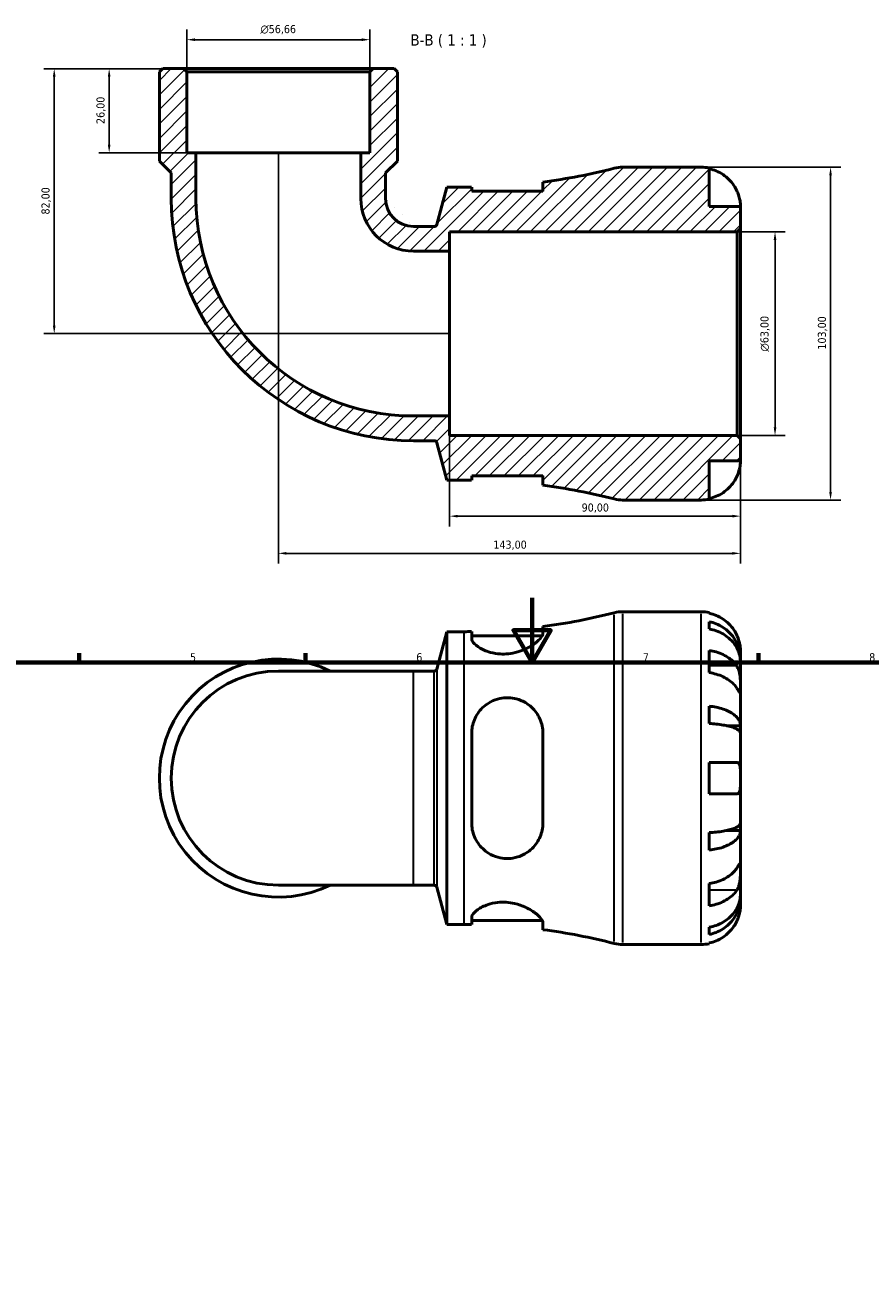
# Model space of a CAD drawing. Header units: millimetres. Extents: x 0 to 905, y 0 to 771.
# Tile 4 of 6: x 264 to 525, y 386 to 771. Entities that reach past the tile are written whole.
import ezdxf

# ---------------------------------------------------------------- set-up
doc = ezdxf.new("R2010")
doc.units = ezdxf.units.MM
for name, color, linetype, lineweight in [('Border (ISO)', 7, 'Continuous', 70), ('Dimension (ISO)', 7, 'Continuous', 25), ('Hatch (ISO)', 7, 'Continuous', 18), ('Symbol (ISO)', 7, 'Continuous', 25), ('Visible (ISO)', 7, 'Continuous', 50), ('Visible Narrow (ISO)', 7, 'Continuous', 35)]:
    doc.layers.add(name, color=color, linetype=linetype, lineweight=lineweight)
doc.styles.add('Label Text (ISO)', font='tahoma.ttf')
doc.styles.add('Note Text (ISO)', font='tahoma.ttf')
doc.dimstyles.new('Default (ISO)', dxfattribs={"dimtxt": 2.5, "dimasz": 2.5, "dimexe": 3.175, "dimexo": 0, "dimgap": 0.762, "dimtad": 1, "dimrnd": 1e-08, "dimzin": 0, "dimtxsty": 'Note Text (ISO)', "dimcen": 0.09, "dimdle": 10, "dimclrd": 256, "dimclre": 256, "dimclrt": 232, "dimazin": 0, "dimtfac": 1.40208, "dimtmove": 0, "dimatfit": 3, "dimfxl": 1, "dimtolj": 1, "dimtzin": 0, "dimlwd": -1, "dimlwe": -1, "dimarcsym": 0})

# ---------------------------------------------------------------- blocks, each defined once
blk = doc.blocks.new('Borders Default Border')
at = {"layer": 'Border (ISO)'}
for p, q in [((280.33, 574), (280.33, 576.9)), ((350.42, 574), (350.42, 576.9)), ((490.58, 574), (490.58, 576.9))]:
    blk.add_line(p, q, dxfattribs=at)
at = {"layer": 'Border (ISO)', "flags": 128}
for points in [[(420.5, 594), (420.5, 574), (414.73, 584), (426.27, 584), (420.5, 574)], [(20, 20), (20, 574), (821, 574), (821, 20), (20, 20)]]:
    blk.add_lwpolyline(points, dxfattribs=at)
at = {"layer": 'Border (ISO)', "color": 232, "true_color": 0xca0064, "char_height": 2.5, "attachment_point": 7, "style": 'Note Text (ISO)'}
for s, insert in [('5', (314.64, 574.35)), ('6', (384.66, 574.35)), ('7', (454.77, 574.4)), ('8', (524.81, 574.34))]:
    blk.add_mtext(s, dxfattribs=dict(at, insert=insert))
blk = doc.blocks.new('*D7')
at = {"layer": 'Defpoints', "color": 0, "transparency": 16777216}
for p in [(312.62, 757.8), (289.63, 731.8), (316.48, 731.8)]:
    blk.add_point(p, dxfattribs=at)
at = {"layer": 'Dimension (ISO)', "transparency": 16777216}
for p, q in [((312.62, 757.8), (286.45, 757.8)), ((289.63, 755.3), (289.63, 734.3)), ((316.48, 731.8), (286.45, 731.8))]:
    blk.add_line(p, q, dxfattribs=at)
for points in [[(289.21, 755.3), (290.04, 755.3), (289.63, 757.8)], [(289.21, 734.3), (290.04, 734.3), (289.63, 731.8)]]:
    blk.add_solid(points, dxfattribs=at)
at = {"layer": 'Dimension (ISO)', "color": 232, "true_color": 0xca0064, "transparency": 16777216, "insert": (285.69, 740.69), "char_height": 2.5, "attachment_point": 1, "rotation": 90, "style": 'Note Text (ISO)'}
blk.add_mtext('\\A1;26,00', dxfattribs=at)
blk = doc.blocks.new('*D8')
at = {"layer": 'Defpoints', "color": 0, "transparency": 16777216}
for p in [(312.62, 757.8), (272.62, 675.8), (394.98, 675.8)]:
    blk.add_point(p, dxfattribs=at)
at = {"layer": 'Dimension (ISO)', "transparency": 16777216}
for p, q in [((312.62, 757.8), (269.45, 757.8)), ((272.62, 755.3), (272.62, 678.3)), ((394.98, 675.8), (269.45, 675.8))]:
    blk.add_line(p, q, dxfattribs=at)
for points in [[(272.21, 755.3), (273.04, 755.3), (272.62, 757.8)], [(272.21, 678.3), (273.04, 678.3), (272.62, 675.8)]]:
    blk.add_solid(points, dxfattribs=at)
at = {"layer": 'Dimension (ISO)', "color": 232, "true_color": 0xca0064, "transparency": 16777216, "insert": (268.68, 712.66), "char_height": 2.5, "attachment_point": 1, "rotation": 90, "style": 'Note Text (ISO)'}
blk.add_mtext('\\A1;82,00', dxfattribs=at)
blk = doc.blocks.new('*D9')
at = {"layer": 'Defpoints', "color": 0, "transparency": 16777216}
for p in [(483.95, 707.3), (495.67, 707.3), (483.95, 644.3)]:
    blk.add_point(p, dxfattribs=at)
at = {"layer": 'Dimension (ISO)', "transparency": 16777216}
for p, q in [((483.95, 707.3), (498.85, 707.3)), ((495.67, 646.8), (495.67, 704.8)), ((483.95, 644.3), (498.85, 644.3))]:
    blk.add_line(p, q, dxfattribs=at)
for points in [[(495.26, 704.8), (496.09, 704.8), (495.67, 707.3)], [(495.26, 646.8), (496.09, 646.8), (495.67, 644.3)]]:
    blk.add_solid(points, dxfattribs=at)
at = {"layer": 'Dimension (ISO)', "color": 232, "true_color": 0xca0064, "transparency": 16777216, "insert": (491.15, 670.25), "char_height": 2.5, "attachment_point": 1, "rotation": 90, "style": 'Note Text (ISO)'}
blk.add_mtext('\\A1;\\fAIGDT|b0|i0;\\H2.5000;\\ln\\fTahoma|b0|i0;\\H2.5000;63,00', dxfattribs=at)
blk = doc.blocks.new('*D10')
at = {"layer": 'Defpoints', "color": 0, "transparency": 16777216}
for p in [(472.86, 727.3), (472.86, 624.3), (512.86, 624.3)]:
    blk.add_point(p, dxfattribs=at)
at = {"layer": 'Dimension (ISO)', "transparency": 16777216}
for p, q in [((472.86, 727.3), (516.03, 727.3)), ((512.86, 724.8), (512.86, 626.8)), ((472.86, 624.3), (516.03, 624.3))]:
    blk.add_line(p, q, dxfattribs=at)
for points in [[(512.44, 724.8), (513.27, 724.8), (512.86, 727.3)], [(512.44, 626.8), (513.27, 626.8), (512.86, 624.3)]]:
    blk.add_solid(points, dxfattribs=at)
at = {"layer": 'Dimension (ISO)', "color": 232, "true_color": 0xca0064, "transparency": 16777216, "insert": (508.92, 670.85), "char_height": 2.5, "attachment_point": 1, "rotation": 90, "style": 'Note Text (ISO)'}
blk.add_mtext('\\A1;103,00', dxfattribs=at)
blk = doc.blocks.new('*D11')
at = {"layer": 'Defpoints', "color": 0, "transparency": 16777216}
for p in [(341.98, 731.8), (484.98, 643.27), (341.98, 607.8)]:
    blk.add_point(p, dxfattribs=at)
at = {"layer": 'Dimension (ISO)', "transparency": 16777216}
for p, q in [((341.98, 731.8), (341.98, 604.63)), ((484.98, 643.27), (484.98, 604.63)), ((482.48, 607.8), (344.48, 607.8))]:
    blk.add_line(p, q, dxfattribs=at)
for points in [[(344.48, 608.22), (344.48, 607.39), (341.98, 607.8)], [(482.48, 608.22), (482.48, 607.39), (484.98, 607.8)]]:
    blk.add_solid(points, dxfattribs=at)
at = {"layer": 'Dimension (ISO)', "color": 232, "true_color": 0xca0064, "transparency": 16777216, "insert": (408.53, 611.74), "char_height": 2.5, "attachment_point": 1, "style": 'Note Text (ISO)'}
blk.add_mtext('\\A1;143,00', dxfattribs=at)
blk = doc.blocks.new('*D12')
at = {"layer": 'Defpoints', "color": 0, "transparency": 16777216}
for p in [(394.98, 650.31), (484.98, 643.27), (394.98, 619.31)]:
    blk.add_point(p, dxfattribs=at)
at = {"layer": 'Dimension (ISO)', "transparency": 16777216}
for p, q in [((394.98, 650.31), (394.98, 616.13)), ((484.98, 643.27), (484.98, 616.13)), ((482.48, 619.31), (397.48, 619.31))]:
    blk.add_line(p, q, dxfattribs=at)
for points in [[(397.48, 619.73), (397.48, 618.89), (394.98, 619.31)], [(482.48, 619.73), (482.48, 618.89), (484.98, 619.31)]]:
    blk.add_solid(points, dxfattribs=at)
at = {"layer": 'Dimension (ISO)', "color": 232, "true_color": 0xca0064, "transparency": 16777216, "insert": (435.83, 623.24), "char_height": 2.5, "attachment_point": 1, "style": 'Note Text (ISO)'}
blk.add_mtext('\\A1;90,00', dxfattribs=at)
blk = doc.blocks.new('*D13')
at = {"layer": 'Defpoints', "color": 0, "transparency": 16777216}
for p in [(313.65, 766.77), (313.65, 756.77), (370.31, 756.77)]:
    blk.add_point(p, dxfattribs=at)
at = {"layer": 'Dimension (ISO)', "transparency": 16777216}
for p, q in [((313.65, 756.77), (313.65, 769.95)), ((370.31, 756.77), (370.31, 769.95)), ((367.81, 766.77), (316.15, 766.77))]:
    blk.add_line(p, q, dxfattribs=at)
for points in [[(316.15, 767.19), (316.15, 766.36), (313.65, 766.77)], [(367.81, 767.19), (367.81, 766.36), (370.31, 766.77)]]:
    blk.add_solid(points, dxfattribs=at)
at = {"layer": 'Dimension (ISO)', "color": 232, "true_color": 0xca0064, "transparency": 16777216, "insert": (336.41, 771.3), "char_height": 2.5, "attachment_point": 1, "style": 'Note Text (ISO)'}
blk.add_mtext('\\A1;\\fAIGDT|b0|i0;\\H2.5000;\\ln\\fTahoma|b0|i0;\\H2.5000;56,66', dxfattribs=at)

msp = doc.modelspace()

# ---------------------------------------------------------------- hatches: boundary and pattern name
at = {"layer": 'Hatch (ISO)'}
h = msp.add_hatch(dxfattribs=at)
h.set_pattern_fill('ANSI31', color=256, scale=25.4, style=0)
h.set_pattern_definition([(45, (0, 0), (-2.245064, 2.245064), [])])
edge = h.paths.add_edge_path()
edge.add_line((401.798, 631.743), (423.848, 631.743))
edge.add_line((423.848, 631.743), (423.848, 628.89))
edge.add_ellipse((399.48, 443.308), major_axis=(24.367, 185.582), ratio=1, start_angle=353.1084, end_angle=360, ccw=False)
edge.add_ellipse((448.496, 634.603), major_axis=(-2.557, -9.978), ratio=1, start_angle=0, end_angle=14.37193)
edge.add_line((448.496, 624.303), (472.855, 624.303))
edge.add_ellipse((472.855, 636.428), major_axis=(0, -12.125), ratio=1, start_angle=0, end_angle=11.53696)
edge.add_line((475.28, 624.548), (475.28, 636.428))
edge.add_line((475.28, 636.428), (484.98, 636.428))
edge.add_line((484.98, 636.428), (484.98, 643.273))
edge.add_line((484.98, 643.273), (483.95, 644.303))
edge.add_line((483.95, 644.303), (394.98, 644.303))
edge.add_line((394.98, 644.303), (394.98, 650.308))
edge.add_line((394.98, 650.308), (383.82, 650.308))
edge.add_ellipse((383.82, 717.643), major_axis=(0, -67.335), ratio=1, start_angle=270, end_angle=360, ccw=False)
edge.add_line((316.485, 717.643), (316.485, 731.803))
edge.add_line((316.485, 731.803), (313.652, 731.803))
edge.add_line((313.652, 731.803), (313.652, 756.773))
edge.add_line((313.652, 756.773), (312.622, 757.803))
edge.add_line((312.622, 757.803), (306.184, 757.803))
edge.add_line((306.184, 757.803), (305.154, 756.773))
edge.add_line((305.154, 756.773), (305.154, 729.203))
edge.add_line((305.154, 729.203), (308.836, 725.52))
edge.add_line((308.836, 725.52), (308.836, 717.643))
edge.add_ellipse((383.82, 717.643), major_axis=(-74.984, 0), ratio=1, start_angle=0, end_angle=90)
edge.add_line((383.82, 642.659), (390.185, 642.659))
edge.add_ellipse((390.185, 641.835), major_axis=(0, 0.824), ratio=1, start_angle=285, end_angle=360, ccw=False)
edge.add_line((390.981, 642.048), (394.08, 630.483))
edge.add_line((394.08, 630.483), (399.48, 630.483))
edge.add_ellipse((399.48, 443.308), major_axis=(0, 187.175), ratio=1, start_angle=359.29058, end_angle=360, ccw=False)
edge.add_line((401.798, 630.468), (401.798, 631.743))
edge = h.paths.add_edge_path()
edge.add_line((423.848, 719.863), (401.798, 719.863))
edge.add_line((401.798, 719.863), (401.798, 721.137))
edge.add_ellipse((399.48, 908.298), major_axis=(2.317, -187.161), ratio=1, start_angle=359.29058, end_angle=360, ccw=False)
edge.add_line((399.48, 721.123), (394.08, 721.123))
edge.add_line((394.08, 721.123), (390.981, 709.557))
edge.add_ellipse((390.185, 709.77), major_axis=(0.796, -0.213), ratio=1, start_angle=285, end_angle=360, ccw=False)
edge.add_line((390.185, 708.946), (383.82, 708.946))
edge.add_ellipse((383.82, 717.643), major_axis=(0, -8.696), ratio=1, start_angle=270, end_angle=360, ccw=False)
edge.add_line((375.124, 717.643), (375.124, 725.52))
edge.add_line((375.124, 725.52), (378.806, 729.203))
edge.add_line((378.806, 729.203), (378.806, 756.773))
edge.add_line((378.806, 756.773), (377.776, 757.803))
edge.add_line((377.776, 757.803), (371.338, 757.803))
edge.add_line((371.338, 757.803), (370.308, 756.773))
edge.add_line((370.308, 756.773), (370.308, 731.803))
edge.add_line((370.308, 731.803), (367.475, 731.803))
edge.add_line((367.475, 731.803), (367.475, 717.643))
edge.add_ellipse((383.82, 717.643), major_axis=(-16.345, 0), ratio=1, start_angle=0, end_angle=90)
edge.add_line((383.82, 701.298), (394.98, 701.298))
edge.add_line((394.98, 701.298), (394.98, 707.303))
edge.add_line((394.98, 707.303), (483.95, 707.303))
edge.add_line((483.95, 707.303), (484.98, 708.333))
edge.add_line((484.98, 708.333), (484.98, 715.178))
edge.add_line((484.98, 715.178), (475.28, 715.178))
edge.add_line((475.28, 715.178), (475.28, 727.058))
edge.add_ellipse((472.855, 715.178), major_axis=(2.425, 11.88), ratio=1, start_angle=0, end_angle=11.53696)
edge.add_line((472.855, 727.303), (448.496, 727.303))
edge.add_ellipse((448.496, 717.003), major_axis=(0, 10.3), ratio=1, start_angle=0, end_angle=14.37193)
edge.add_ellipse((399.48, 908.298), major_axis=(46.46, -181.317), ratio=1, start_angle=353.1084, end_angle=360, ccw=False)
edge.add_line((423.848, 722.716), (423.848, 719.863))

# ---------------------------------------------------------------- linework, layer by layer
at = {"layer": 'Visible (ISO)'}
for p, q in [((306.184, 757.803), (305.154, 756.773)), ((305.154, 756.773), (305.154, 729.203)), ((312.622, 757.803), (306.184, 757.803)), ((313.652, 756.773), (312.622, 757.803)), ((371.338, 757.803), (312.622, 757.803)), ((313.652, 731.803), (313.652, 756.773)), ((313.652, 756.773), (370.308, 756.773)), ((371.338, 757.803), (370.308, 756.773)), ((370.308, 756.773), (370.308, 731.803)), ((377.776, 757.803), (371.338, 757.803)), ((378.806, 756.773), (377.776, 757.803)), ((378.806, 729.203), (378.806, 756.773)), ((305.154, 729.203), (308.836, 725.52)), ((316.485, 731.803), (313.652, 731.803)), ((316.485, 717.643), (316.485, 731.803)), ((367.475, 731.803), (316.485, 731.803)), ((370.308, 731.803), (367.475, 731.803)), ((367.475, 731.803), (367.475, 717.643)), ((375.124, 725.52), (378.806, 729.203)), ((308.836, 725.52), (308.836, 717.643)), ((375.124, 717.643), (375.124, 725.52)), ((472.855, 727.303), (448.496, 727.303)), ((475.28, 715.178), (475.28, 727.058)), ((423.848, 722.716), (423.848, 719.863)), ((394.08, 721.123), (390.981, 709.557)), ((399.48, 721.123), (394.08, 721.123)), ((401.798, 719.863), (401.798, 721.137)), ((423.848, 719.863), (401.798, 719.863)), ((484.98, 715.178), (475.28, 715.178)), ((484.98, 708.333), (484.98, 715.178)), ((390.185, 708.946), (383.82, 708.946)), ((394.98, 701.298), (394.98, 707.303)), ((394.98, 707.303), (483.95, 707.303)), ((483.95, 707.303), (484.98, 708.333)), ((483.95, 707.303), (483.95, 644.303)), ((484.98, 643.273), (484.98, 708.333)), ((383.82, 701.298), (394.98, 701.298)), ((394.98, 650.308), (394.98, 701.298)), ((394.98, 650.308), (383.82, 650.308)), ((394.98, 644.303), (394.98, 650.308)), ((483.95, 644.303), (394.98, 644.303)), ((484.98, 643.273), (483.95, 644.303)), ((383.82, 642.659), (390.185, 642.659)), ((390.981, 642.048), (394.08, 630.483)), ((484.98, 636.428), (484.98, 643.273)), ((475.28, 624.548), (475.28, 636.428)), ((475.28, 636.428), (484.98, 636.428)), ((394.08, 630.483), (399.48, 630.483)), ((401.798, 631.743), (423.848, 631.743)), ((401.798, 630.468), (401.798, 631.743)), ((423.848, 631.743), (423.848, 628.89)), ((448.496, 624.303), (472.855, 624.303)), ((448.496, 589.738), (472.855, 589.738)), ((475.28, 589.493), (475.28, 589.263)), ((475.28, 586.632), (475.28, 584.397)), ((390.981, 571.992), (394.08, 583.558)), ((394.08, 492.918), (394.08, 583.558)), ((394.08, 583.558), (399.48, 583.558)), ((401.798, 583.572), (401.798, 581.402)), ((423.848, 583.057), (423.848, 585.151)), ((401.798, 582.298), (423.632, 582.298)), ((475.28, 577.748), (475.28, 570.889)), ((484.98, 575.079), (484.929, 575.079)), ((484.98, 575.079), (484.98, 577.613)), ((484.98, 574.115), (484.98, 575.079)), ((383.82, 571.382), (341.98, 571.382)), ((383.82, 571.382), (390.185, 571.382)), ((484.98, 566.08), (484.98, 574.115)), ((484.98, 554.463), (484.98, 566.08)), ((475.28, 560.519), (475.28, 555.122)), ((401.798, 552.098), (401.798, 524.378)), ((423.848, 524.378), (423.848, 552.098)), ((484.98, 554.463), (480.688, 554.463)), ((484.98, 552.134), (484.98, 554.463)), ((484.98, 538.238), (484.98, 552.134)), ((475.28, 543.088), (475.28, 533.388)), ((484.98, 524.342), (484.98, 538.238)), ((475.28, 521.354), (475.28, 515.957)), ((484.98, 522.013), (480.688, 522.013)), ((484.98, 522.013), (484.98, 524.342)), ((484.98, 510.396), (484.98, 522.013)), ((484.98, 502.361), (484.98, 510.396)), ((475.28, 505.587), (475.28, 498.728)), ((341.98, 505.094), (383.82, 505.094)), ((383.82, 505.094), (390.185, 505.094)), ((390.981, 504.483), (394.08, 492.918)), ((484.98, 501.397), (484.929, 501.397)), ((484.98, 501.397), (484.98, 502.361)), ((484.98, 498.863), (484.98, 501.397)), ((401.798, 495.074), (401.798, 492.904)), ((401.798, 494.178), (423.632, 494.178)), ((394.08, 492.918), (399.48, 492.918)), ((423.848, 491.325), (423.848, 493.419)), ((475.28, 492.079), (475.28, 489.844)), ((448.496, 486.738), (472.855, 486.738)), ((475.28, 487.213), (475.28, 486.983))]:
    msp.add_line(p, q, dxfattribs=at)
for centre, radius, start, end in [((399.48, 908.298), 187.175, 277.48032, 284.37193), ((448.496, 717.003), 10.3, 90, 104.37193), ((472.855, 715.178), 12.125, 78.46304, 90), ((383.82, 717.643), 74.984, 180, 270), ((383.82, 717.643), 67.335, 180, 270), ((383.82, 717.643), 16.345, 180, 270), ((383.82, 717.643), 8.696, 180, 270), ((399.48, 908.298), 187.175, 270, 270.70942), ((390.185, 709.77), 0.824, 270, 345), ((390.185, 641.835), 0.824, 15, 90), ((399.48, 443.308), 187.175, 89.29058, 90), ((399.48, 443.308), 187.175, 75.62807, 82.51968), ((448.496, 634.603), 10.3, 255.62807, 270), ((472.855, 636.428), 12.125, 270, 281.53696), ((399.48, 770.733), 187.175, 277.48032, 284.37193), ((448.496, 579.438), 10.3, 90, 104.37193), ((472.855, 577.613), 12.125, 78.46304, 90), ((399.48, 770.733), 187.175, 270, 270.70942), ((341.98, 538.238), 36.826, 64.15807, 295.84193), ((341.98, 538.238), 33.144, 90, 270), ((390.185, 572.206), 0.824, 270, 345), ((390.185, 504.27), 0.824, 15, 90), ((399.48, 305.743), 187.175, 89.29058, 90), ((399.48, 305.743), 187.175, 75.62807, 82.51968), ((448.496, 497.038), 10.3, 255.62807, 270), ((472.855, 498.863), 12.125, 270, 281.53696)]:
    msp.add_arc(centre, radius, start, end, dxfattribs=at)
for points, knots in [([(475.28, 726.828), (476.057, 726.669), (476.815, 726.429), (478.178, 725.863), (478.905, 725.481), (480.261, 724.572), (480.89, 724.045), (481.949, 722.983), (482.476, 722.35), (483.284, 721.137), (483.594, 720.578), (483.848, 720.028)], [0.2300371, 0.2300371, 0.2300371, 0.2300371, 0.4481544, 0.4481544, 0.6727436, 0.6727436, 0.8973328, 0.8973328, 1.1227327, 1.1227327, 1.2981486, 1.2981486, 1.2981486, 1.2981486]), ([(483.848, 720.028), (483.943, 719.824), (484.032, 719.617), (484.206, 719.185), (484.289, 718.959), (484.462, 718.45), (484.546, 718.168), (484.748, 717.397), (484.833, 716.938), (484.943, 716.123), (484.964, 715.786), (484.982, 715.305), (484.98, 715.178), (484.98, 715.178)], [-0.78516465, -0.78516465, -0.78516465, -0.78516465, -0.71674204, -0.71674204, -0.64259311, -0.64259311, -0.54817339, -0.54817339, -0.37584493, -0.37584493, -0.19265918, -0.19265918, 0, 0, 0, 0]), ([(484.98, 636.428), (484.98, 636.428), (484.981, 636.369), (484.976, 636.126), (484.971, 635.931), (484.926, 635.343), (484.877, 634.914), (484.713, 634.077), (484.625, 633.713), (484.43, 633.054), (484.334, 632.768), (484.116, 632.188), (483.994, 631.895), (483.857, 631.597), (483.853, 631.587), (483.848, 631.578)], [-3.37535926, -3.37535926, -3.37535926, -3.37535926, -3.24472064, -3.24472064, -3.10081281, -3.10081281, -2.91318515, -2.91318515, -2.78540812, -2.78540812, -2.69094331, -2.69094331, -2.59427293, -2.59427293, -2.59108226, -2.59108226, -2.59108226, -2.59108226]), ([(483.848, 631.578), (483.594, 631.028), (483.284, 630.468), (482.476, 629.256), (481.949, 628.622), (480.89, 627.56), (480.261, 627.033), (478.905, 626.124), (478.178, 625.742), (476.815, 625.176), (476.057, 624.937), (475.28, 624.778)], [5.9143146, 5.9143146, 5.9143146, 5.9143146, 6.0897305, 6.0897305, 6.3151304, 6.3151304, 6.5397196, 6.5397196, 6.7643088, 6.7643088, 6.9824261, 6.9824261, 6.9824261, 6.9824261]), ([(483.848, 582.463), (483.594, 583.013), (483.284, 583.572), (482.476, 584.785), (481.949, 585.419), (480.89, 586.481), (480.261, 587.008), (478.905, 587.916), (478.178, 588.298), (476.815, 588.864), (476.057, 589.104), (475.28, 589.263)], [5.9143146, 5.9143146, 5.9143146, 5.9143146, 6.0897305, 6.0897305, 6.3151304, 6.3151304, 6.5397196, 6.5397196, 6.7643088, 6.7643088, 6.9824261, 6.9824261, 6.9824261, 6.9824261]), ([(475.28, 586.632), (476.057, 586.478), (476.816, 586.246), (478.18, 585.698), (478.907, 585.329), (480.263, 584.449), (480.893, 583.94), (481.951, 582.912), (482.478, 582.3), (483.386, 580.981), (483.767, 580.275), (484.341, 578.929), (484.587, 578.166), (484.906, 576.605), (484.98, 575.809), (484.98, 575.079)], [0.2300349, 0.2300349, 0.2300349, 0.2300349, 0.4483378, 0.4483378, 0.6728957, 0.6728957, 0.8974535, 0.8974535, 1.1226267, 1.1226267, 1.3478, 1.3478, 1.5738057, 1.5738057, 1.7998115, 1.7998115, 1.7998115, 1.7998115]), ([(423.848, 583.057), (423.848, 582.82), (423.768, 582.553), (423.32, 581.709), (422.762, 581.073), (421.118, 579.687), (419.97, 578.929), (417.591, 577.795), (416.454, 577.372), (414.351, 576.864), (413.442, 576.721), (411.643, 576.603), (410.776, 576.622), (408.871, 576.825), (407.875, 577.048), (405.693, 577.757), (404.614, 578.307), (402.903, 579.48), (402.293, 580.107), (401.866, 580.931), (401.798, 581.175), (401.798, 581.402)], [-3.8955804, -3.8955804, -3.8955804, -3.8955804, -3.6535708, -3.6535708, -3.19293, -3.19293, -2.6729658, -2.6729658, -2.284942, -2.284942, -2.0060777, -2.0060777, -1.7415575, -1.7415575, -1.4079212, -1.4079212, -0.9369214, -0.9369214, -0.4425319, -0.4425319, -0.2186521, -0.2186521, -0.2186521, -0.2186521]), ([(484.98, 574.115), (484.98, 574.764), (484.906, 575.473), (484.587, 576.862), (484.341, 577.541), (483.767, 578.739), (483.386, 579.367), (482.478, 580.541), (481.951, 581.086), (480.893, 582), (480.263, 582.454), (478.907, 583.237), (478.18, 583.566), (476.816, 584.053), (476.057, 584.26), (475.28, 584.397)], [5.4054322, 5.4054322, 5.4054322, 5.4054322, 5.6314379, 5.6314379, 5.8574437, 5.8574437, 6.0826169, 6.0826169, 6.3077901, 6.3077901, 6.5323479, 6.5323479, 6.7569058, 6.7569058, 6.9752088, 6.9752088, 6.9752088, 6.9752088]), ([(484.98, 577.613), (484.98, 577.613), (484.981, 577.672), (484.976, 577.915), (484.971, 578.11), (484.926, 578.698), (484.877, 579.127), (484.713, 579.963), (484.625, 580.327), (484.43, 580.987), (484.334, 581.273), (484.116, 581.853), (483.994, 582.146), (483.857, 582.444), (483.853, 582.453), (483.848, 582.463)], [-3.37535926, -3.37535926, -3.37535926, -3.37535926, -3.24472064, -3.24472064, -3.10081281, -3.10081281, -2.91318515, -2.91318515, -2.78540812, -2.78540812, -2.69094331, -2.69094331, -2.59427293, -2.59427293, -2.59108226, -2.59108226, -2.59108226, -2.59108226]), ([(475.28, 577.748), (476.057, 577.635), (476.815, 577.466), (478.178, 577.066), (478.905, 576.795), (480.261, 576.153), (480.89, 575.78), (481.949, 575.029), (482.476, 574.581), (483.284, 573.724), (483.594, 573.328), (483.848, 572.939)], [0.2300371, 0.2300371, 0.2300371, 0.2300371, 0.4481544, 0.4481544, 0.6727436, 0.6727436, 0.8973328, 0.8973328, 1.1227327, 1.1227327, 1.2981486, 1.2981486, 1.2981486, 1.2981486]), ([(483.848, 566.08), (483.594, 566.469), (483.284, 566.865), (482.476, 567.722), (481.949, 568.17), (480.89, 568.921), (480.261, 569.294), (478.905, 569.936), (478.178, 570.207), (476.815, 570.607), (476.057, 570.776), (475.28, 570.889)], [5.9143146, 5.9143146, 5.9143146, 5.9143146, 6.0897305, 6.0897305, 6.3151304, 6.3151304, 6.5397196, 6.5397196, 6.7643088, 6.7643088, 6.9824261, 6.9824261, 6.9824261, 6.9824261]), ([(483.848, 572.939), (483.902, 572.857), (483.954, 572.772), (484.136, 572.449), (484.255, 572.193), (484.473, 571.618), (484.568, 571.298), (484.759, 570.478), (484.835, 569.97), (484.943, 568.841), (484.964, 568.234), (484.982, 567.073), (484.98, 566.534), (484.98, 566.08)], [-0.78090098, -0.78090098, -0.78090098, -0.78090098, -0.74249641, -0.74249641, -0.64168011, -0.64168011, -0.53308797, -0.53308797, -0.37727943, -0.37727943, -0.19250343, -0.19250343, 0, 0, 0, 0]), ([(401.798, 552.098), (401.798, 552.797), (401.864, 553.491), (402.276, 555.643), (402.853, 557.033), (404.504, 559.481), (405.576, 560.545), (407.761, 561.952), (408.764, 562.409), (410.681, 562.948), (411.549, 563.084), (413.334, 563.148), (414.228, 563.069), (416.299, 562.633), (417.423, 562.186), (419.792, 560.786), (420.946, 559.71), (422.678, 557.252), (423.287, 555.883), (423.764, 553.657), (423.848, 552.882), (423.848, 552.098)], [-3.8481612, -3.8481612, -3.8481612, -3.8481612, -3.6270332, -3.6270332, -3.149235, -3.149235, -2.6745547, -2.6745547, -2.3368508, -2.3368508, -2.0716963, -2.0716963, -1.7982934, -1.7982934, -1.4184679, -1.4184679, -0.9070726, -0.9070726, -0.4224468, -0.4224468, -0.1748914, -0.1748914, -0.1748914, -0.1748914]), ([(484.98, 566.08), (484.98, 565.812), (484.98, 565.576), (484.978, 565.166), (484.975, 564.998), (484.95, 564.721), (484.923, 564.648), (484.812, 564.674), (484.731, 564.765), (484.534, 565.038), (484.437, 565.182), (484.214, 565.521), (484.09, 565.71), (483.919, 565.972), (483.884, 566.026), (483.848, 566.08)], [0, 0, 0, 0, 0.11375655, 0.11375655, 0.23538098, 0.23538098, 0.39430899, 0.39430899, 0.54630686, 0.54630686, 0.65204055, 0.65204055, 0.75381821, 0.75381821, 0.77933795, 0.77933795, 0.77933795, 0.77933795]), ([(475.28, 560.519), (476.057, 560.438), (476.816, 560.317), (478.18, 560.029), (478.907, 559.836), (480.263, 559.375), (480.893, 559.107), (481.951, 558.569), (482.478, 558.248), (483.386, 557.556), (483.767, 557.186), (484.341, 556.481), (484.587, 556.08), (484.906, 555.262), (484.98, 554.845), (484.98, 554.463)], [0.2300349, 0.2300349, 0.2300349, 0.2300349, 0.4483378, 0.4483378, 0.6728957, 0.6728957, 0.8974535, 0.8974535, 1.1226267, 1.1226267, 1.3478, 1.3478, 1.5738057, 1.5738057, 1.7998115, 1.7998115, 1.7998115, 1.7998115]), ([(484.98, 552.134), (484.98, 552.323), (484.906, 552.529), (484.587, 552.932), (484.341, 553.13), (483.767, 553.478), (483.386, 553.661), (482.478, 554.002), (481.951, 554.16), (480.893, 554.426), (480.263, 554.558), (478.907, 554.785), (478.18, 554.881), (476.816, 555.022), (476.057, 555.082), (475.28, 555.122)], [5.4054322, 5.4054322, 5.4054322, 5.4054322, 5.6314379, 5.6314379, 5.8574437, 5.8574437, 6.0826169, 6.0826169, 6.3077901, 6.3077901, 6.5323479, 6.5323479, 6.7569058, 6.7569058, 6.9752088, 6.9752088, 6.9752088, 6.9752088]), ([(475.28, 543.088), (476.057, 543.088), (476.815, 543.088), (478.178, 543.088), (478.905, 543.088), (480.261, 543.088), (480.89, 543.088), (481.949, 543.088), (482.476, 543.088), (483.284, 543.088), (483.594, 543.088), (483.848, 543.088)], [0.2300371, 0.2300371, 0.2300371, 0.2300371, 0.4481544, 0.4481544, 0.6727436, 0.6727436, 0.8973328, 0.8973328, 1.1227327, 1.1227327, 1.2981486, 1.2981486, 1.2981486, 1.2981486]), ([(483.848, 543.088), (483.919, 543.088), (483.986, 543.081), (484.167, 543.04), (484.272, 542.989), (484.474, 542.824), (484.564, 542.704), (484.757, 542.312), (484.835, 542), (484.943, 541.185), (484.964, 540.67), (484.982, 539.513), (484.98, 538.879), (484.98, 538.238)], [-0.77507703, -0.77507703, -0.77507703, -0.77507703, -0.72560399, -0.72560399, -0.63594265, -0.63594265, -0.53365641, -0.53365641, -0.3753162, -0.3753162, -0.19216783, -0.19216783, 0, 0, 0, 0]), ([(484.98, 538.238), (484.98, 537.803), (484.981, 537.369), (484.976, 536.487), (484.971, 536.047), (484.926, 535.118), (484.877, 534.665), (484.713, 534.061), (484.625, 533.865), (484.43, 533.608), (484.334, 533.527), (484.116, 533.417), (483.994, 533.39), (483.857, 533.388), (483.853, 533.388), (483.848, 533.388)], [-3.37535926, -3.37535926, -3.37535926, -3.37535926, -3.24472064, -3.24472064, -3.10081281, -3.10081281, -2.91318515, -2.91318515, -2.78540812, -2.78540812, -2.69094331, -2.69094331, -2.59427293, -2.59427293, -2.59108226, -2.59108226, -2.59108226, -2.59108226]), ([(483.848, 533.388), (483.594, 533.388), (483.284, 533.388), (482.476, 533.388), (481.949, 533.388), (480.89, 533.388), (480.261, 533.388), (478.905, 533.388), (478.178, 533.388), (476.815, 533.388), (476.057, 533.388), (475.28, 533.388)], [5.9143146, 5.9143146, 5.9143146, 5.9143146, 6.0897305, 6.0897305, 6.3151304, 6.3151304, 6.5397196, 6.5397196, 6.7643088, 6.7643088, 6.9824261, 6.9824261, 6.9824261, 6.9824261]), ([(423.848, 524.378), (423.848, 523.612), (423.768, 522.855), (423.32, 520.718), (422.762, 519.409), (421.118, 516.949), (419.97, 515.833), (417.591, 514.366), (416.454, 513.893), (414.351, 513.422), (413.442, 513.332), (411.643, 513.381), (410.776, 513.509), (408.871, 514.027), (407.875, 514.468), (405.693, 515.835), (404.614, 516.875), (402.903, 519.328), (402.293, 520.761), (401.866, 522.969), (401.798, 523.671), (401.798, 524.378)], [-3.8955804, -3.8955804, -3.8955804, -3.8955804, -3.6535708, -3.6535708, -3.19293, -3.19293, -2.6729658, -2.6729658, -2.284942, -2.284942, -2.0060777, -2.0060777, -1.7415575, -1.7415575, -1.4079212, -1.4079212, -0.9369214, -0.9369214, -0.4425319, -0.4425319, -0.2186521, -0.2186521, -0.2186521, -0.2186521]), ([(475.28, 521.354), (476.057, 521.394), (476.816, 521.454), (478.18, 521.595), (478.907, 521.691), (480.263, 521.918), (480.893, 522.05), (481.951, 522.316), (482.478, 522.474), (483.386, 522.815), (483.767, 522.998), (484.341, 523.346), (484.587, 523.543), (484.906, 523.947), (484.98, 524.153), (484.98, 524.342)], [0.2300349, 0.2300349, 0.2300349, 0.2300349, 0.4483378, 0.4483378, 0.6728957, 0.6728957, 0.8974535, 0.8974535, 1.1226267, 1.1226267, 1.3478, 1.3478, 1.5738057, 1.5738057, 1.7998115, 1.7998115, 1.7998115, 1.7998115]), ([(484.98, 522.013), (484.98, 521.631), (484.906, 521.213), (484.587, 520.396), (484.341, 519.995), (483.767, 519.29), (483.386, 518.92), (482.478, 518.228), (481.951, 517.907), (480.893, 517.368), (480.263, 517.101), (478.907, 516.64), (478.18, 516.447), (476.816, 516.159), (476.057, 516.038), (475.28, 515.957)], [5.4054322, 5.4054322, 5.4054322, 5.4054322, 5.6314379, 5.6314379, 5.8574437, 5.8574437, 6.0826169, 6.0826169, 6.3077901, 6.3077901, 6.5323479, 6.5323479, 6.7569058, 6.7569058, 6.9752088, 6.9752088, 6.9752088, 6.9752088]), ([(475.28, 505.587), (476.057, 505.7), (476.815, 505.869), (478.178, 506.269), (478.905, 506.539), (480.261, 507.182), (480.89, 507.555), (481.949, 508.306), (482.476, 508.754), (483.284, 509.611), (483.594, 510.007), (483.848, 510.396)], [0.2300371, 0.2300371, 0.2300371, 0.2300371, 0.4481544, 0.4481544, 0.6727436, 0.6727436, 0.8973328, 0.8973328, 1.1227327, 1.1227327, 1.2981486, 1.2981486, 1.2981486, 1.2981486]), ([(483.848, 510.396), (483.902, 510.478), (483.954, 510.557), (484.136, 510.836), (484.255, 511.019), (484.473, 511.348), (484.568, 511.488), (484.759, 511.745), (484.835, 511.822), (484.943, 511.809), (484.964, 511.686), (484.982, 511.208), (484.98, 510.849), (484.98, 510.396)], [-0.78090098, -0.78090098, -0.78090098, -0.78090098, -0.74249641, -0.74249641, -0.64168011, -0.64168011, -0.53308797, -0.53308797, -0.37727943, -0.37727943, -0.19250343, -0.19250343, 0, 0, 0, 0]), ([(484.98, 510.396), (484.98, 510.128), (484.98, 509.829), (484.978, 509.161), (484.975, 508.79), (484.95, 507.898), (484.923, 507.371), (484.812, 506.341), (484.731, 505.849), (484.534, 505.058), (484.437, 504.751), (484.214, 504.189), (484.09, 503.936), (483.919, 503.648), (483.884, 503.591), (483.848, 503.537)], [0, 0, 0, 0, 0.11375655, 0.11375655, 0.23538098, 0.23538098, 0.39430899, 0.39430899, 0.54630686, 0.54630686, 0.65204055, 0.65204055, 0.75381821, 0.75381821, 0.77933795, 0.77933795, 0.77933795, 0.77933795]), ([(483.848, 503.537), (483.594, 503.148), (483.284, 502.752), (482.476, 501.895), (481.949, 501.447), (480.89, 500.696), (480.261, 500.323), (478.905, 499.681), (478.178, 499.41), (476.815, 499.01), (476.057, 498.841), (475.28, 498.728)], [5.9143146, 5.9143146, 5.9143146, 5.9143146, 6.0897305, 6.0897305, 6.3151304, 6.3151304, 6.5397196, 6.5397196, 6.7643088, 6.7643088, 6.9824261, 6.9824261, 6.9824261, 6.9824261]), ([(475.28, 492.079), (476.057, 492.216), (476.816, 492.423), (478.18, 492.91), (478.907, 493.239), (480.263, 494.022), (480.893, 494.475), (481.951, 495.39), (482.478, 495.935), (483.386, 497.109), (483.767, 497.737), (484.341, 498.935), (484.587, 499.614), (484.906, 501.003), (484.98, 501.712), (484.98, 502.361)], [0.2300349, 0.2300349, 0.2300349, 0.2300349, 0.4483378, 0.4483378, 0.6728957, 0.6728957, 0.8974535, 0.8974535, 1.1226267, 1.1226267, 1.3478, 1.3478, 1.5738057, 1.5738057, 1.7998115, 1.7998115, 1.7998115, 1.7998115]), ([(484.98, 501.397), (484.98, 500.667), (484.906, 499.871), (484.587, 498.31), (484.341, 497.547), (483.767, 496.201), (483.386, 495.495), (482.478, 494.176), (481.951, 493.564), (480.893, 492.536), (480.263, 492.026), (478.907, 491.147), (478.18, 490.778), (476.816, 490.23), (476.057, 489.998), (475.28, 489.844)], [5.4054322, 5.4054322, 5.4054322, 5.4054322, 5.6314379, 5.6314379, 5.8574437, 5.8574437, 6.0826169, 6.0826169, 6.3077901, 6.3077901, 6.5323479, 6.5323479, 6.7569058, 6.7569058, 6.9752088, 6.9752088, 6.9752088, 6.9752088]), ([(401.798, 495.074), (401.798, 495.299), (401.864, 495.54), (402.276, 496.342), (402.853, 496.945), (404.504, 498.108), (405.576, 498.668), (407.761, 499.399), (408.764, 499.632), (410.681, 499.849), (411.549, 499.874), (413.334, 499.768), (414.228, 499.634), (416.299, 499.151), (417.423, 498.746), (419.792, 497.649), (420.946, 496.907), (422.678, 495.495), (423.287, 494.82), (423.764, 493.935), (423.848, 493.662), (423.848, 493.419)], [-3.8481612, -3.8481612, -3.8481612, -3.8481612, -3.6270332, -3.6270332, -3.149235, -3.149235, -2.6745547, -2.6745547, -2.3368508, -2.3368508, -2.0716963, -2.0716963, -1.7982934, -1.7982934, -1.4184679, -1.4184679, -0.9070726, -0.9070726, -0.4224468, -0.4224468, -0.1748914, -0.1748914, -0.1748914, -0.1748914]), ([(483.848, 494.013), (483.919, 494.165), (483.986, 494.318), (484.167, 494.751), (484.272, 495.031), (484.474, 495.624), (484.564, 495.934), (484.757, 496.695), (484.835, 497.119), (484.943, 497.913), (484.964, 498.254), (484.982, 498.736), (484.98, 498.863), (484.98, 498.863)], [-0.77507703, -0.77507703, -0.77507703, -0.77507703, -0.72560399, -0.72560399, -0.63594265, -0.63594265, -0.53365641, -0.53365641, -0.3753162, -0.3753162, -0.19216783, -0.19216783, 0, 0, 0, 0]), ([(475.28, 487.213), (476.057, 487.372), (476.815, 487.612), (478.178, 488.178), (478.905, 488.56), (480.261, 489.468), (480.89, 489.995), (481.949, 491.057), (482.476, 491.691), (483.284, 492.904), (483.594, 493.463), (483.848, 494.013)], [0.2300371, 0.2300371, 0.2300371, 0.2300371, 0.4481544, 0.4481544, 0.6727436, 0.6727436, 0.8973328, 0.8973328, 1.1227327, 1.1227327, 1.2981486, 1.2981486, 1.2981486, 1.2981486])]:
    msp.add_open_spline(points, degree=3, knots=knots, dxfattribs=at)
for points in [[(423.632, 719.863), (423.774, 720.14), (423.848, 720.394), (423.848, 720.622)], [(423.848, 630.984), (423.848, 631.211), (423.774, 631.466), (423.632, 631.743)]]:
    msp.add_open_spline(points, degree=3, dxfattribs=at)
at = {"layer": 'Visible Narrow (ISO)'}
for p, q in [((445.94, 487.69), (445.94, 588.786)), ((448.496, 589.104), (448.496, 487.372)), ((472.855, 487.372), (472.855, 589.104)), ((399.48, 493.476), (399.48, 583)), ((383.82, 505.502), (383.82, 570.974)), ((390.185, 505.502), (390.185, 570.974)), ((390.981, 571.577), (390.981, 504.899)), ((483.42, 572.939), (475.708, 572.939)), ((483.42, 503.537), (475.708, 503.537))]:
    msp.add_line(p, q, dxfattribs=at)

# ---------------------------------------------------------------- block references
msp.add_blockref('Borders Default Border', (0, 0))

# ---------------------------------------------------------------- texts
at = {"layer": 'Symbol (ISO)', "insert": (382.864, 764.303), "char_height": 3.5, "attachment_point": 7, "style": 'Label Text (ISO)'}
msp.add_mtext('B-B ( 1 : 1 )', dxfattribs=at)

# ---------------------------------------------------------------- dimensions: what is measured, and where the dimension line sits
at = {"layer": 'Dimension (ISO)'}
for base, p1, p2, angle, picture, middle in [((313.652, 766.773), (370.308, 756.773), (313.652, 756.773), 180, '*D13', (341.98, 766.773)), ((495.672, 707.303), (483.95, 644.303), (483.95, 707.303), 90, '*D9', (495.672, 675.803))]:
    dim = msp.add_linear_dim(base=base, p1=p1, p2=p2, angle=angle, text='\\fAIGDT|b0|i0;\\H2.5000;\\ln\\fTahoma|b0|i0;\\H2.5000;<>', dimstyle='Default (ISO)', override={"dimdec": 2, "dimtp": 0, "dimtm": 0, "dimtdec": 2, "dimtofl": 0, "dimatfit": 1}, dxfattribs=at)
    dim.commit()
    dim.dimension.update_dxf_attribs({"geometry": picture, "text_midpoint": middle, "dimtype": 160})
for base, p1, p2, angle, picture, middle in [((272.622, 675.803), (312.622, 757.803), (394.98, 675.803), 270, '*D8', (272.622, 716.803)), ((289.626, 731.803), (312.622, 757.803), (316.485, 731.803), 270, '*D7', (289.626, 744.803)), ((341.98, 607.803), (484.98, 643.273), (341.98, 731.803), 180, '*D11', (413.48, 607.803)), ((512.855, 624.303), (472.855, 727.303), (472.855, 624.303), 90, '*D10', (512.855, 675.803)), ((394.98, 619.309), (484.98, 643.273), (394.98, 650.308), 180, '*D12', (439.98, 619.309))]:
    dim = msp.add_linear_dim(base=base, p1=p1, p2=p2, angle=angle, dimstyle='Default (ISO)', override={"dimdec": 2, "dimtp": 0, "dimtm": 0, "dimtdec": 2, "dimtofl": 0, "dimatfit": 1}, dxfattribs=at)
    dim.commit()
    dim.dimension.update_dxf_attribs({"geometry": picture, "text_midpoint": middle, "dimtype": 160})

doc.saveas('drawing.dxf')
